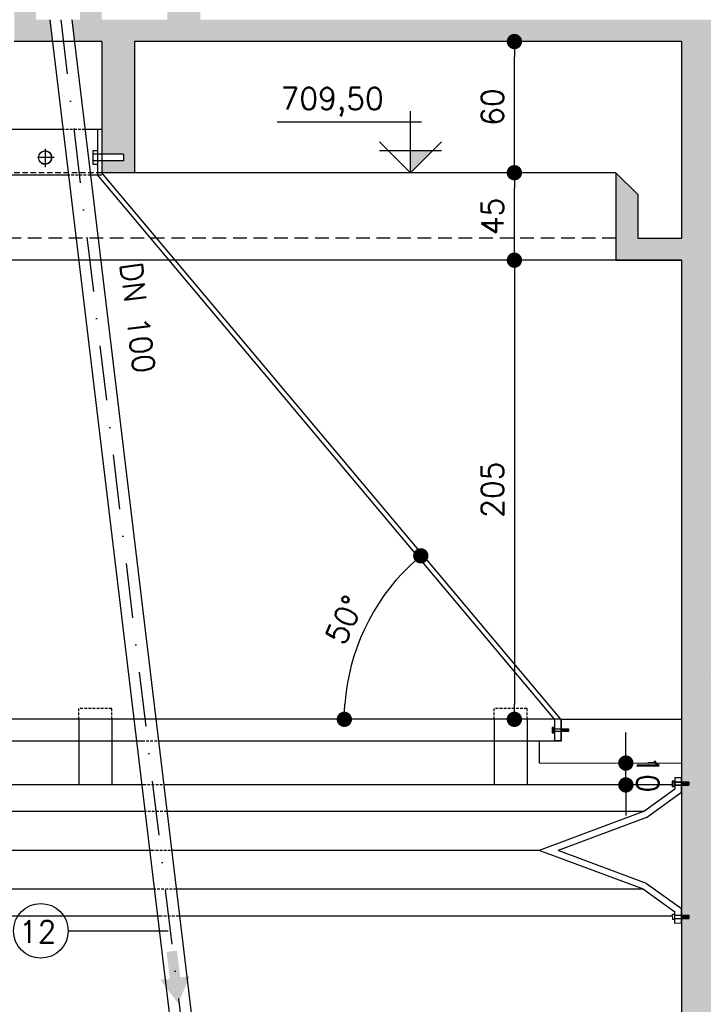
# Model space of a CAD drawing. Extents: x -5456 to -1251, y -1111 to 1859.
# Tile 14 of 24: x -3730 to -3417, y 906 to 1357. Entities that reach past the tile are written whole.
import ezdxf

# ---------------------------------------------------------------- set-up
doc = ezdxf.new("R2010")
doc.units = 0
doc.header["$LTSCALE"] = 10
doc.header["$MEASUREMENT"] = 0
for name, pattern in [('DASHDOT', [1, 0.5, -0.25, 0, -0.25]), ('HIDDEN', [0.375, 0.25, -0.125]), ('HIDDEN2', [0.1875, 0.125, -0.0625])]:
    doc.linetypes.add(name, pattern=pattern)
doc.layers.get('0').update_dxf_attribs({"linetype": 'CONTINUOUS'})
doc.layers.get('DEFPOINTS').update_dxf_attribs({"linetype": 'CONTINUOUS'})
for name, color, linetype in [('ELEVAÇÃO', 2, 'CONTINUOUS'), ('PAREDES', 5, 'CONTINUOUS'), ('PROJEÇAO', 9, 'HIDDEN')]:
    doc.layers.add(name, color=color, linetype=linetype)
doc.styles.add('ROMANS', font='romans.shx')
doc.dimstyles.new('DIM1', dxfattribs={"dimtxt": 10, "dimasz": 7, "dimexe": 10, "dimexo": 20, "dimgap": 5, "dimtad": 1, "dimdec": 0, "dimzin": 0, "dimdsep": 46, "dimtxsty": 'ROMANS', "dimblk": 'DOT', "dimblk1": 'DOT', "dimblk2": 'DOT', "dimsah": 1, "dimcen": 0, "dimclrd": 6, "dimclre": 6, "dimclrt": 2, "dimadec": 0, "dimazin": 0, "dimtfac": 1e-07, "dimtdec": 0, "dimtix": 1, "dimtmove": 2, "dimatfit": 3, "dimldrblk": 'DOT', "dimfxl": 0, "dimtolj": 1, "dimtzin": 0, "dimarcsym": 0})

# ---------------------------------------------------------------- blocks, each defined once
blk = doc.blocks.new('DOT')
at = {"color": 0, "linetype": 'ByBlock'}
blk.add_line((-0.5, 0), (-1, 0), dxfattribs=at)
at = {"color": 0, "linetype": 'ByBlock', "const_width": 0.5}
blk.add_lwpolyline([(-0.25, 0, 1), (0.25, 0, 1)], format="xyb", close=True, dxfattribs=at)
blk = doc.blocks.new('*D27')
at = {"layer": 'DEFPOINTS', "color": 0}
for p in [(-3476.98, 1356.6), (-3496.98, 1346.6), (-3350.77, 1346.6)]:
    blk.add_point(p, dxfattribs=at)
at = {"layer": 'PAREDES', "color": 9, "lineweight": -2}
for p, q in [((-3350.77, 1363.6), (-3350.77, 1370.6)), ((-3350.77, 1356.6), (-3350.77, 1346.6)), ((-3350.77, 1339.6), (-3350.77, 1332.6))]:
    blk.add_line(p, q, dxfattribs=at)
at = {"layer": 'PAREDES', "color": 9, "lineweight": -2, "xscale": 7, "yscale": 7, "zscale": 7}
for p, rotation in [((-3350.77, 1356.6), 270), ((-3350.77, 1346.6), 90)]:
    blk.add_blockref('DOT', p, dxfattribs=dict(at, rotation=rotation))
at = {"layer": 'PAREDES', "color": 3, "insert": (-3360.77, 1368.61), "char_height": 10, "attachment_point": 5, "rotation": 90, "style": 'ROMANS'}
blk.add_mtext('\\A1;15', dxfattribs=at)
blk = doc.blocks.new('_DOT')
at = {"color": 0, "linetype": 'ByBlock'}
blk.add_line((-0.5, 0), (-1, 0), dxfattribs=at)
at = {"color": 0, "linetype": 'ByBlock', "const_width": 0.5}
blk.add_lwpolyline([(-0.25, 0, 1), (0.25, 0, 1)], format="xyb", close=True, dxfattribs=at)
blk = doc.blocks.new('*D7')
at = {"color": 9, "lineweight": -2}
blk.add_arc((-3484.04, 1036.6), 97.49, 134.028, 175.8852, dxfattribs=at)
at = {"layer": 'DEFPOINTS', "color": 0}
for p in [(-3651.34, 1236.6), (-3565.44, 1090.26), (-4099.61, 1036.6), (-3487.95, 1036.6), (-3483.71, 1036.21)]:
    blk.add_point(p, dxfattribs=at)
at = {"color": 9, "lineweight": -2, "xscale": 7, "yscale": 7, "zscale": 7}
for p, rotation in [((-3546.59, 1111.38), 41.97064259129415), ((-3581.53, 1036.6), 267.9426135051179)]:
    blk.add_blockref('DOT', p, dxfattribs=dict(at, rotation=rotation))
at = {"color": 3, "insert": (-3581.42, 1082.11), "char_height": 10, "attachment_point": 5, "rotation": 64.9566, "style": 'ROMANS'}
blk.add_mtext('\\A1;50°', dxfattribs=at)
blk = doc.blocks.new('*D8')
at = {"color": 9, "lineweight": -2}
blk.add_arc((-4069.4, 1036.6), 89.33, 4.491, 47.3196, dxfattribs=at)
at = {"layer": 'DEFPOINTS', "color": 0}
for p in [(-3912.08, 1236.6), (-3984.1, 1063.12), (-4069.71, 1036.21), (-4065.47, 1036.6), (-3463.81, 1036.6)]:
    blk.add_point(p, dxfattribs=at)
at = {"color": 9, "lineweight": -2, "xscale": 7, "yscale": 7, "zscale": 7}
for p, rotation in [((-4014.17, 1106.81), 139.5651355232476), ((-3980.07, 1036.6), 272.2455062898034)]:
    blk.add_blockref('DOT', p, dxfattribs=dict(at, rotation=rotation))
at = {"color": 3, "insert": (-3980.05, 1080), "char_height": 10, "attachment_point": 5, "rotation": 295.9053, "style": 'ROMANS'}
blk.add_mtext('\\A1;52°', dxfattribs=at)
blk = doc.blocks.new('*D10')
at = {"color": 9, "lineweight": -2}
for p, q in [((-3477.41, 1246.6), (-3513.81, 1246.6)), ((-3503.81, 1239.6), (-3503.81, 1043.6)), ((-3492.38, 1036.6), (-3513.81, 1036.6))]:
    blk.add_line(p, q, dxfattribs=at)
at = {"layer": 'DEFPOINTS', "color": 0}
for p in [(-3457.41, 1246.6), (-3503.81, 1036.6), (-3472.38, 1036.6)]:
    blk.add_point(p, dxfattribs=at)
at = {"color": 9, "lineweight": -2, "xscale": 7, "yscale": 7, "zscale": 7}
for p, rotation in [((-3503.81, 1246.6), 90), ((-3503.81, 1036.6), 270)]:
    blk.add_blockref('DOT', p, dxfattribs=dict(at, rotation=rotation))
at = {"color": 3, "insert": (-3513.81, 1141.6), "char_height": 10, "attachment_point": 5, "rotation": 90, "style": 'ROMANS'}
blk.add_mtext('\\A1;205', dxfattribs=at)
blk = doc.blocks.new('*D11')
at = {"color": 9, "lineweight": -2}
for p, q in [((-3452.87, 1023.6), (-3452.87, 1030.6)), ((-3452.85, 1006.59), (-3452.86, 1016.6)), ((-3440.27, 1016.62), (-3442.86, 1016.62)), ((-3440.26, 1006.61), (-3442.85, 1006.6)), ((-3452.84, 999.59), (-3452.83, 992.59))]:
    blk.add_line(p, q, dxfattribs=at)
at = {"layer": 'DEFPOINTS', "color": 0}
for p in [(-3460.27, 1016.59), (-3452.86, 1016.6), (-3460.26, 1006.58)]:
    blk.add_point(p, dxfattribs=at)
at = {"color": 9, "lineweight": -2, "xscale": 7, "yscale": 7, "zscale": 7}
for p, rotation in [((-3452.86, 1016.6), 270.0686911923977), ((-3452.85, 1006.59), 90.06869119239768)]:
    blk.add_blockref('DOT', p, dxfattribs=dict(at, rotation=rotation))
at = {"color": 3, "insert": (-3442.85, 1011.61), "char_height": 10, "attachment_point": 5, "rotation": 270.0687, "style": 'ROMANS'}
blk.add_mtext('\\A1;10', dxfattribs=at)
blk = doc.blocks.new('*D57')
at = {"color": 9, "lineweight": -2}
for p, q in [((-3647.41, 1451.6), (-3647.41, 1482.98)), ((-3427.41, 1366.6), (-3427.41, 1482.98)), ((-3640.41, 1472.98), (-3434.41, 1472.98))]:
    blk.add_line(p, q, dxfattribs=at)
at = {"layer": 'DEFPOINTS', "color": 0}
for p in [(-3427.41, 1472.98), (-3647.41, 1431.6), (-3427.41, 1346.6)]:
    blk.add_point(p, dxfattribs=at)
at = {"color": 9, "lineweight": -2, "xscale": 7, "yscale": 7, "zscale": 7, "rotation": 180}
blk.add_blockref('DOT', (-3647.41, 1472.98), dxfattribs=at)
at = {"color": 9, "lineweight": -2, "xscale": 7, "yscale": 7, "zscale": 7}
blk.add_blockref('DOT', (-3427.41, 1472.98), dxfattribs=at)
at = {"color": 3, "insert": (-3537.41, 1482.98), "char_height": 10, "attachment_point": 5, "style": 'ROMANS'}
blk.add_mtext('\\A1;220', dxfattribs=at)
blk = doc.blocks.new('*D9')
at = {"color": 9, "lineweight": -2}
for p, q in [((-3447.41, 1346.6), (-3513.81, 1346.6)), ((-3503.81, 1293.6), (-3503.81, 1339.6)), ((-3477.41, 1286.6), (-3513.81, 1286.6))]:
    blk.add_line(p, q, dxfattribs=at)
at = {"layer": 'DEFPOINTS', "color": 0}
for p in [(-3503.81, 1346.6), (-3427.41, 1346.6), (-3457.41, 1286.6)]:
    blk.add_point(p, dxfattribs=at)
at = {"color": 9, "lineweight": -2, "xscale": 7, "yscale": 7, "zscale": 7}
for p, rotation in [((-3503.81, 1346.6), 90), ((-3503.81, 1286.6), 270)]:
    blk.add_blockref('DOT', p, dxfattribs=dict(at, rotation=rotation))
at = {"color": 3, "insert": (-3513.81, 1316.6), "char_height": 10, "attachment_point": 5, "rotation": 90, "style": 'ROMANS'}
blk.add_mtext('\\A1;60', dxfattribs=at)
blk = doc.blocks.new('*D12')
at = {"color": 9, "lineweight": -2}
for p, q in [((-3477.41, 1286.6), (-3513.81, 1286.6)), ((-3503.81, 1253.6), (-3503.81, 1279.6)), ((-3477.41, 1246.6), (-3513.81, 1246.6))]:
    blk.add_line(p, q, dxfattribs=at)
at = {"layer": 'DEFPOINTS', "color": 0}
for p in [(-3503.81, 1286.6), (-3457.41, 1286.6), (-3457.41, 1246.6)]:
    blk.add_point(p, dxfattribs=at)
at = {"color": 9, "lineweight": -2, "xscale": 7, "yscale": 7, "zscale": 7}
for p, rotation in [((-3503.81, 1286.6), 90), ((-3503.81, 1246.6), 270)]:
    blk.add_blockref('DOT', p, dxfattribs=dict(at, rotation=rotation))
at = {"color": 3, "insert": (-3513.81, 1266.6), "char_height": 10, "attachment_point": 5, "rotation": 90, "style": 'ROMANS'}
blk.add_mtext('\\A1;45', dxfattribs=at)
blk = doc.blocks.new('*D54')
at = {"color": 9, "lineweight": -2}
for p, q in [((-3872.41, 1362.82), (-3872.41, 1459.69)), ((-3682.41, 1362.82), (-3682.41, 1459.69)), ((-3689.41, 1449.69), (-3865.41, 1449.69))]:
    blk.add_line(p, q, dxfattribs=at)
at = {"layer": 'DEFPOINTS', "color": 0}
for p in [(-3872.41, 1449.69), (-3872.41, 1342.82), (-3682.41, 1342.82)]:
    blk.add_point(p, dxfattribs=at)
at = {"color": 9, "lineweight": -2, "xscale": 7, "yscale": 7, "zscale": 7, "rotation": 180}
blk.add_blockref('DOT', (-3872.41, 1449.69), dxfattribs=at)
at = {"color": 9, "lineweight": -2, "xscale": 7, "yscale": 7, "zscale": 7}
blk.add_blockref('DOT', (-3682.41, 1449.69), dxfattribs=at)
at = {"color": 3, "insert": (-3777.41, 1459.69), "char_height": 10, "attachment_point": 5, "style": 'ROMANS'}
blk.add_mtext('\\A1;190', dxfattribs=at)
blk = doc.blocks.new('*D187')
at = {"color": 9, "lineweight": -2}
for p, q in [((-3427.41, 1366.6), (-3427.41, 1482.98)), ((-3407.41, 1366.6), (-3407.41, 1482.98)), ((-3434.41, 1472.98), (-3441.41, 1472.98)), ((-3407.41, 1472.98), (-3427.41, 1472.98)), ((-3400.41, 1472.98), (-3393.41, 1472.98))]:
    blk.add_line(p, q, dxfattribs=at)
at = {"layer": 'DEFPOINTS', "color": 0}
for p in [(-3427.41, 1472.98), (-3427.41, 1346.6), (-3407.41, 1346.6)]:
    blk.add_point(p, dxfattribs=at)
at = {"color": 9, "lineweight": -2, "xscale": 7, "yscale": 7, "zscale": 7}
blk.add_blockref('DOT', (-3427.41, 1472.98), dxfattribs=at)
at = {"color": 9, "lineweight": -2, "xscale": 7, "yscale": 7, "zscale": 7, "rotation": 180}
blk.add_blockref('DOT', (-3407.41, 1472.98), dxfattribs=at)
at = {"color": 3, "insert": (-3417.41, 1482.98), "char_height": 10, "attachment_point": 5, "style": 'ROMANS'}
blk.add_mtext('\\A1;30', dxfattribs=at)

msp = doc.modelspace()

# ---------------------------------------------------------------- hatches: boundary and pattern name
h = msp.add_hatch()
h.set_pattern_fill('AR-CONC', color=9, scale=3, style=0)
h.set_pattern_definition([(130, (-8342.223, -3316.469), (-21.517805, -1.882564), [2.25, -24.75]), (185, (-8342.223, -3316.469), (4.16254, 22.565764), [1.8, -19.8]), (79.5486, (-8344.016, -3316.625), (-17.35528, 20.683186), [1.912206, -21.03426]), (133.8158, (-8342.223, -3310.469), (-32.01723, -4.96557), [3.375, -37.125]), (83.3644, (-8344.89, -3310.882), (-28.03988, 29.22354), [2.86831, -31.55139]), (188.8158, (-8342.223, -3310.47), (-28.03986, 29.22356), [2.7, -29.7]), (159, (-8345.223, -3311.969), (-17.90721, -12.078567), [2.25, -24.75]), (214, (-8345.223, -3311.969), (-7.29946, 21.7545), [1.8, -19.8]), (108.5486, (-8346.716, -3312.975), (-25.20668, 9.675915), [1.912206, -21.03426]), (142.5, (-8342.223, -3316.4686), (-0.364796, 9.986816), [0, -19.56, 0, -20.1, 0, -19.875]), (172.5, (-8342.223, -3316.469), (-7.892086, 11.832351), [0, -11.46, 0, -19.11, 0, -7.575]), (212.5, (-8335.533, -3316.469), (-16.014673, -0.676646), [0, -7.5, 0, -23.4, 0, -31.05]), (222.5, (-8332.533, -3316.469), (-17.495585, 3.00315), [0, -9.75, 0, -15.54, 0, -22.05])])
h.paths.add_polyline_path([(-4867.41, 1346.6), (-4847.41, 1346.6), (-4847.41, 1286.6), (-4867.41, 1286.6)], flags=16)
h.paths.add_polyline_path([(-4867.41, 1266.6), (-4867.41, 1286.6), (-4847.41, 1286.6), (-4847.41, 1256.6), (-4827.41, 1256.6), (-4827.41, 1276.6), (-4817.41, 1286.6), (-4817.41, 1246.6), (-4847.41, 1246.6), (-4847.41, 1201.92), (-4847.41, 1036.6), (-4867.41, 1036.6)], flags=17)
h.paths.add_polyline_path([(-4867.41, 1036.6), (-4847.86, 1036.6), (-4847.86, 1036.6), (-4847.86, 1036.6), (-4847.41, 1036.6), (-4847.41, 1007.79), (-4851.01, 1007.79), (-4851.01, 1006.43), (-4847.41, 1006.43), (-4847.41, 1002.77), (-4847.41, 946.65), (-4850.94, 946.64), (-4850.94, 945.28), (-4847.41, 945.29), (-4847.41, 943.18), (-4847.41, 866.6), (-4867.41, 866.6)], flags=17)
h.paths.add_polyline_path([(-4867.41, 866.6), (-4847.41, 866.6), (-4847.41, 831.6), (-4867.41, 831.6)], flags=17)
h.paths.add_polyline_path([(-4867.41, 831.6), (-4847.41, 831.6), (-4847.41, 706.6), (-4867.41, 706.6)], flags=17)
h.paths.add_polyline_path([(-4867.41, 706.6), (-4847.41, 706.6), (-4847.41, 646.6), (-4651.65, 646.6), (-4651.65, 642.32), (-4650.15, 642.32), (-4650.15, 646.6), (-4498.32, 646.6), (-4498.32, 642.32), (-4496.82, 642.32), (-4496.82, 646.6), (-4344.67, 646.6), (-4344.67, 642.32), (-4343.17, 642.32), (-4343.17, 646.6), (-4147.41, 646.6), (-4147.41, 945.55), (-4143.91, 945.56), (-4143.92, 946.91), (-4147.41, 946.9), (-4147.41, 1006.43), (-4144.08, 1006.43), (-4144.08, 1007.79), (-4147.41, 1007.79), (-4147.41, 1246.6), (-4177.41, 1246.6), (-4177.41, 1286.6), (-4167.41, 1276.6), (-4167.41, 1256.6), (-4147.41, 1256.6), (-4147.41, 1346.6), (-4376.74, 1346.6), (-4367.41, 1365.74), (-4367.41, 1356.6), (-3907.41, 1356.6), (-3907.41, 1401.6), (-3907.41, 1411.6), (-3897.41, 1411.6), (-3897.41, 1407.6), (-3892.41, 1407.6), (-3892.41, 1356.6), (-3862.41, 1356.6), (-3862.41, 1376.6), (-3852.41, 1366.6), (-3852.41, 1356.6), (-3848.69, 1356.6), (-3849.89, 1346.6), (-3862.41, 1346.6), (-3862.41, 1295.04), (-3872.33, 1295.04), (-3872.33, 1292.04), (-3862.41, 1292.04), (-3862.41, 1286.6), (-3877.41, 1286.6), (-3877.41, 1346.6), (-4127.41, 1346.6), (-4127.41, 1256.6), (-4107.41, 1256.6), (-4107.41, 1276.6), (-4097.41, 1286.6), (-4097.41, 1246.6), (-4127.41, 1246.6), (-4127.41, 1007.79), (-4131.01, 1007.79), (-4131.01, 1006.43), (-4127.41, 1006.43), (-4127.41, 950.25), (-4127.51, 950.18), (-4127.51, 946.65), (-4130.94, 946.64), (-4130.94, 945.28), (-4127.5, 945.29), (-4127.5, 943.18), (-4127.41, 943.18), (-4127.41, 646.6), (-3931.65, 646.6), (-3931.65, 642.32), (-3930.15, 642.32), (-3930.15, 646.6), (-3778.32, 646.6), (-3778.32, 642.32), (-3776.82, 642.32), (-3776.82, 646.6), (-3665.4, 646.6, 0.132437), (-3657.33, 634.35), (-3660.49, 626.6), (-4867.41, 626.6)])
h.paths.add_polyline_path([(-3611.88, 646.6), (-3427.41, 646.6), (-3427.41, 936.77), (-3407.41, 919.48), (-3407.41, 626.6), (-3660.49, 626.6), (-3657.33, 634.35, 0.538906)])
h.paths.add_polyline_path([(-3427.41, 992.76, 0.208186), (-3407.41, 1019.93), (-3407.41, 919.48), (-3427.41, 936.77), (-3427.41, 945.55), (-3423.97, 945.56), (-3423.98, 946.91), (-3427.41, 946.9)])
h.paths.add_polyline_path([(-3427.41, 1065.88, -0.208186), (-3407.41, 1038.71), (-3407.41, 1019.93, -0.208186), (-3427.41, 992.76), (-3427.41, 1006.43), (-3424.27, 1006.43), (-3424.27, 1007.79), (-3427.41, 1007.79)])
h.paths.add_polyline_path([(-3407.41, 1083.57), (-3407.41, 1038.71, 0.137731), (-3418.33, 1058.79)])
h.paths.add_polyline_path([(-3427.41, 1246.6), (-3457.41, 1246.6), (-3457.41, 1286.6), (-3447.41, 1276.6), (-3447.41, 1256.6), (-3427.41, 1256.6), (-3427.41, 1346.6), (-3520.23, 1346.6), (-3518.08, 1356.6), (-3407.41, 1356.6), (-3407.41, 1083.57), (-3418.33, 1058.79, 0.06849), (-3427.41, 1065.88)])
h.paths.add_polyline_path([(-3647.41, 1367.17), (-3647.41, 1356.6), (-3518.08, 1356.6), (-3520.23, 1346.6), (-3657.15, 1346.6)])
h.paths.add_polyline_path([(-3662.41, 1407.6), (-3657.41, 1407.6), (-3657.41, 1411.6), (-3647.41, 1411.6), (-3647.41, 1401.6), (-3647.41, 1367.17), (-3657.15, 1346.6), (-3677.41, 1346.6), (-3677.41, 1320.46, 0.135637), (-3692.41, 1321.04), (-3692.41, 1346.6), (-3704.94, 1346.6), (-3706.14, 1356.6), (-3702.41, 1356.6), (-3702.41, 1366.6), (-3692.41, 1376.6), (-3692.41, 1356.6), (-3662.41, 1356.6)])
h.paths.add_polyline_path([(-3692.41, 1321.04, -0.135637), (-3677.41, 1320.46), (-3677.41, 1286.6), (-3692.41, 1286.6), (-3692.41, 1292.04), (-3682.49, 1292.04), (-3682.49, 1295.04), (-3692.41, 1295.04)], flags=17)
h.paths.add_polyline_path([(-3732.41, 1407.6), (-3722.41, 1407.6), (-3722.41, 1356.6), (-3732.41, 1356.6)], flags=16)
h.paths.add_polyline_path([(-3732.41, 1356.6), (-3722.41, 1356.6), (-3716.21, 1356.6), (-3715.01, 1346.6), (-3732.41, 1346.6)], flags=16)
h.paths.add_polyline_path([(-3832.41, 1407.6), (-3822.41, 1407.6), (-3822.41, 1356.6), (-3832.41, 1356.6)], flags=16)
h.paths.add_polyline_path([(-3838.61, 1356.6), (-3832.41, 1356.6), (-3822.41, 1356.6), (-3822.41, 1346.6), (-3839.82, 1346.6)], flags=16)
h.paths.add_polyline_path([(-4382.41, 1407.6), (-4377.41, 1407.6), (-4377.41, 1411.6), (-4367.41, 1411.6), (-4367.41, 1401.6), (-4367.41, 1365.74), (-4376.74, 1346.6), (-4397.41, 1346.6), (-4397.41, 1320.46, 0.135637), (-4412.41, 1321.04), (-4412.41, 1346.6), (-4424.94, 1346.6), (-4426.14, 1356.6), (-4422.41, 1356.6), (-4422.41, 1366.6), (-4412.41, 1376.6), (-4412.41, 1356.6), (-4382.41, 1356.6)], flags=17)
h.paths.add_polyline_path([(-4412.41, 1321.04, -0.135637), (-4397.41, 1320.46), (-4397.41, 1286.6), (-4412.41, 1286.6), (-4412.41, 1292.04), (-4402.49, 1292.04), (-4402.49, 1295.04), (-4412.41, 1295.04)], flags=17)
h.paths.add_polyline_path([(-4452.41, 1407.6), (-4442.41, 1407.6), (-4442.41, 1356.6), (-4452.41, 1356.6)], flags=17)
h.paths.add_polyline_path([(-4452.41, 1356.6), (-4442.41, 1356.6), (-4436.21, 1356.6), (-4435.01, 1346.6), (-4452.41, 1346.6)], flags=17)
h.paths.add_polyline_path([(-4552.41, 1407.6), (-4542.41, 1407.6), (-4542.41, 1356.6), (-4552.41, 1356.6)], flags=17)
h.paths.add_polyline_path([(-4597.41, 1346.6), (-4847.41, 1346.6), (-4867.41, 1346.6), (-4867.41, 1356.6), (-4627.41, 1356.6), (-4627.41, 1401.6), (-4627.41, 1411.6), (-4617.41, 1411.6), (-4617.41, 1407.6), (-4612.41, 1407.6), (-4612.41, 1356.6), (-4582.41, 1356.6), (-4582.41, 1376.6), (-4572.41, 1366.6), (-4572.41, 1356.6), (-4568.69, 1356.6), (-4569.89, 1346.6), (-4582.41, 1346.6), (-4582.41, 1295.04), (-4592.33, 1295.04), (-4592.33, 1292.04), (-4582.41, 1292.04), (-4582.41, 1286.6), (-4597.41, 1286.6)], flags=17)
h.paths.add_polyline_path([(-4558.61, 1356.6), (-4552.41, 1356.6), (-4542.41, 1356.6), (-4542.41, 1346.6), (-4559.82, 1346.6)], flags=17)
h.paths.add_polyline_path([(-4014.74, 1341.72), (-4014.74, 1361.48), (-4029.74, 1361.48), (-4029.74, 1341.72)], flags=25)
at = {"linetype": 'Continuous'}
msp.add_hatch(color=1, dxfattribs=at).paths.add_polyline_path([(-3661.28, 917.98), (-3665.63, 917.44), (-3657.45, 906.61), (-3652.16, 919.11), (-3656.51, 918.57), (-3658.03, 930.8), (-3662.79, 930.21)])
at = {"layer": 'ELEVAÇÃO'}
msp.add_hatch(color=256, dxfattribs=at).paths.add_polyline_path([(-3551.26, 1296.75), (-3541.12, 1296.75), (-3551.26, 1286.6)])

# ---------------------------------------------------------------- linework, layer by layer
at = {"color": 3}
for p, q in [((-3716.21, 1356.6), (-3647.16, 782.02)), ((-3706.14, 1356.57), (-3637.23, 783.21)), ((-3692.41, 1306.4), (-3695.41, 1306.4)), ((-3694.41, 1306.4), (-3694.41, 1285.63)), ((-3485.42, 1036.6), (-3694.41, 1285.63)), ((-3482.6, 1036.6), (-3692.41, 1286.6)), ((-3485.42, 1036.6), (-3485.42, 1026.77)), ((-3482.6, 1036.6), (-3482.6, 1026.77)), ((-3482.6, 1036.6), (-3427.41, 1036.6)), ((-3482.41, 1036.6), (-3482.43, 1026.6)), ((-3492.43, 1026.6), (-3492.44, 1016.66)), ((-3482.43, 1026.6), (-3492.43, 1026.6)), ((-3482.6, 1026.77), (-3485.42, 1026.77)), ((-3492.44, 1016.68), (-3427.41, 1016.6)), ((-3427.41, 1009.89), (-3430.41, 1009.89)), ((-3430.41, 1009.89), (-3430.41, 1004.88)), ((-3427.41, 1003.35), (-3427.41, 1009.89)), ((-3444.82, 994.4), (-3430.41, 1004.88)), ((-3672.68, 994.4), (-3772.86, 994.4)), ((-3444.82, 994.4), (-3662.61, 994.4)), ((-3668.41, 958.89), (-3772.86, 958.89)), ((-3444.82, 958.89), (-3658.34, 958.89)), ((-3430.41, 943.43), (-3430.42, 948.5)), ((-3427.41, 943.44), (-3427.41, 950.03)), ((-3430.41, 943.43), (-3427.41, 943.44))]:
    msp.add_line(p, q, dxfattribs=at)
at = {"color": 9, "linetype": 'DASHDOT', "ltscale": 5}
msp.add_line((-3711.17, 1356.58), (-3631.43, 692.88), dxfattribs=at)
at = {"color": 5}
for p, q in [((-3692.41, 1346.6), (-3732.41, 1346.6)), ((-3692.41, 1346.6), (-3692.41, 1286.6)), ((-3427.41, 1346.6), (-3677.41, 1346.6)), ((-3677.41, 1346.6), (-3677.41, 1286.6)), ((-3677.41, 1286.6), (-3692.41, 1286.6))]:
    msp.add_line(p, q, dxfattribs=at)
at = {"color": 5, "linetype": 'Continuous'}
for p, q in [((-3427.41, 1346.6), (-3427.41, 1256.6)), ((-3447.41, 1276.6), (-3457.41, 1286.6)), ((-3447.41, 1276.6), (-3457.41, 1286.6)), ((-3457.41, 1286.6), (-3457.41, 1246.6)), ((-3447.41, 1276.6), (-3447.41, 1256.6)), ((-3447.41, 1256.6), (-3427.41, 1256.6)), ((-3457.41, 1246.6), (-3427.41, 1246.6)), ((-3427.41, 1246.6), (-3427.41, 646.6))]:
    msp.add_line(p, q, dxfattribs=at)
at = {"color": 7}
for p, q in [((-3710.18, 1306.4), (-3772.41, 1306.4)), ((-3692.41, 1306.4), (-3700.11, 1306.4)), ((-3694.41, 1295.04), (-3696.45, 1295.04)), ((-3682.49, 1295.04), (-3694.41, 1295.04)), ((-3682.49, 1295.04), (-3682.49, 1292.04)), ((-3694.41, 1292.04), (-3696.45, 1292.04)), ((-3682.49, 1292.04), (-3694.41, 1292.04)), ((-3707.66, 1285.49), (-3772.41, 1285.49)), ((-3692.41, 1285.49), (-3697.59, 1285.49)), ((-3457.41, 1286.6), (-3677.41, 1286.6)), ((-3457.41, 1246.6), (-4097.41, 1246.6)), ((-3482.6, 1036.6), (-4069.41, 1036.6)), ((-3702.86, 1036.6), (-3702.86, 1006.6)), ((-3687.86, 1036.6), (-3687.86, 1006.6)), ((-3513.04, 1036.6), (-3513.04, 1006.6)), ((-3498.04, 1036.6), (-3498.04, 1006.6)), ((-3481.81, 1030.97), (-3481.81, 1032.32)), ((-3481.52, 1030.97), (-3481.52, 1032.32)), ((-3481.52, 1030.97), (-3481.52, 1032.32)), ((-3481.24, 1030.97), (-3481.24, 1032.32)), ((-3481.24, 1030.97), (-3481.24, 1032.32)), ((-3480.95, 1030.97), (-3480.95, 1032.32)), ((-3480.95, 1030.97), (-3480.95, 1032.32)), ((-3480.66, 1030.97), (-3480.66, 1032.32)), ((-3480.66, 1030.97), (-3480.66, 1032.32)), ((-3480.37, 1030.97), (-3480.37, 1032.32)), ((-3480.37, 1030.97), (-3480.37, 1032.32)), ((-3480.08, 1030.97), (-3480.08, 1032.32)), ((-3480.08, 1030.97), (-3480.08, 1032.32)), ((-3479.79, 1030.97), (-3479.79, 1032.32)), ((-3479.79, 1030.97), (-3479.79, 1032.32)), ((-3479.5, 1030.97), (-3479.5, 1032.32)), ((-3479.5, 1030.97), (-3479.5, 1032.32)), ((-3479.21, 1030.97), (-3479.21, 1032.32)), ((-3675.32, 1026.6), (-3772.86, 1026.6)), ((-3492.43, 1026.6), (-3665.24, 1026.6)), ((-3672.84, 1006.6), (-3772.86, 1006.6)), ((-3687.86, 1006.6), (-3702.86, 1006.6)), ((-3431.63, 1006.6), (-3662.76, 1006.6)), ((-3498.04, 1006.6), (-3513.04, 1006.6)), ((-3426.86, 1006.43), (-3426.86, 1007.79)), ((-3426.57, 1006.43), (-3426.57, 1007.79)), ((-3426.57, 1006.43), (-3426.57, 1007.79)), ((-3426.29, 1006.43), (-3426.29, 1007.79)), ((-3426.29, 1006.43), (-3426.29, 1007.79)), ((-3426, 1006.43), (-3426, 1007.79)), ((-3426, 1006.43), (-3426, 1007.79)), ((-3425.71, 1006.43), (-3425.71, 1007.79)), ((-3425.71, 1006.43), (-3425.71, 1007.79)), ((-3425.42, 1006.43), (-3425.42, 1007.79)), ((-3425.42, 1006.43), (-3425.42, 1007.79)), ((-3425.13, 1006.43), (-3425.13, 1007.79)), ((-3425.13, 1006.43), (-3425.13, 1007.79)), ((-3424.84, 1006.43), (-3424.84, 1007.79)), ((-3424.84, 1006.43), (-3424.84, 1007.79)), ((-3424.55, 1006.43), (-3424.55, 1007.79)), ((-3424.55, 1006.43), (-3424.55, 1007.79)), ((-3424.26, 1006.43), (-3424.26, 1007.79)), ((-3669.12, 976.6), (-3772.86, 976.6)), ((-3492.41, 976.6), (-3659.04, 976.6)), ((-3665.4, 946.6), (-3772.86, 946.6)), ((-3431.46, 946.6), (-3655.32, 946.6)), ((-3426.7, 945.56), (-3426.7, 946.91)), ((-3426.41, 945.56), (-3426.41, 946.91)), ((-3426.41, 945.56), (-3426.41, 946.91)), ((-3426.12, 945.56), (-3426.12, 946.91)), ((-3426.12, 945.56), (-3426.12, 946.91)), ((-3425.83, 945.56), (-3425.83, 946.91)), ((-3425.83, 945.56), (-3425.83, 946.91)), ((-3425.54, 945.56), (-3425.54, 946.91)), ((-3425.54, 945.56), (-3425.54, 946.91)), ((-3425.25, 945.56), (-3425.25, 946.91)), ((-3425.25, 945.56), (-3425.25, 946.91)), ((-3424.97, 945.56), (-3424.97, 946.91)), ((-3424.97, 945.56), (-3424.97, 946.91)), ((-3424.68, 945.56), (-3424.68, 946.91)), ((-3424.68, 945.56), (-3424.68, 946.91)), ((-3424.39, 945.56), (-3424.39, 946.91)), ((-3424.39, 945.56), (-3424.39, 946.91)), ((-3424.1, 945.56), (-3424.1, 946.91))]:
    msp.add_line(p, q, dxfattribs=at)
at = {"color": 7, "linetype": 'HIDDEN2'}
for p, q in [((-3700.11, 1306.4), (-3710.18, 1306.4)), ((-3697.59, 1285.49), (-3707.66, 1285.49)), ((-3702.86, 1036.6), (-3702.86, 1041.6)), ((-3687.86, 1041.6), (-3702.86, 1041.6)), ((-3687.86, 1036.6), (-3687.86, 1041.6)), ((-3687.86, 1036.6), (-3687.86, 1041.6)), ((-3498.04, 1041.6), (-3513.04, 1041.6)), ((-3513.04, 1036.6), (-3513.04, 1041.6)), ((-3498.04, 1036.6), (-3498.04, 1041.6)), ((-3665.24, 1026.6), (-3675.32, 1026.6)), ((-3674.06, 1026.6), (-3674.37, 1026.6)), ((-3662.76, 1006.6), (-3672.84, 1006.6)), ((-3659.04, 976.6), (-3669.12, 976.6)), ((-3655.32, 946.6), (-3665.4, 946.6))]:
    msp.add_line(p, q, dxfattribs=at)
at = {"color": 9}
for p, q in [((-3718.27, 1297.5), (-3718.27, 1289.16)), ((-3714.12, 1293.54), (-3721.72, 1293.54)), ((-3707.77, 939.85), (-3662, 939.85))]:
    msp.add_line(p, q, dxfattribs=at)
at = {"color": 7, "linetype": 'HIDDEN'}
msp.add_line((-3692.41, 1286.6), (-3862.41, 1286.6), dxfattribs=at)
at = {"color": 3, "linetype": 'Continuous'}
for p, q in [((-3443.39, 991.73), (-3427.41, 1003.35)), ((-3444.82, 994.4), (-3492.41, 976.6)), ((-3443.39, 991.73), (-3483.83, 976.61)), ((-3444.78, 958.89), (-3492.41, 976.6)), ((-3443.35, 961.56), (-3483.83, 976.61)), ((-3443.35, 961.56), (-3427.41, 950.03)), ((-3444.78, 958.89), (-3430.42, 948.5))]:
    msp.add_line(p, q, dxfattribs=at)
at = {"color": 3, "linetype": 'HIDDEN2'}
for p, q in [((-3662.61, 994.4), (-3672.68, 994.4)), ((-3658.34, 958.89), (-3668.41, 958.89))]:
    msp.add_line(p, q, dxfattribs=at)
at = {"color": 7}
msp.add_lwpolyline([(-3694.41, 1296.54), (-3696.45, 1296.54), (-3696.45, 1290.54), (-3694.41, 1290.54)], dxfattribs=at)
for points in [[(-3485.8, 1032.83), (-3486.57, 1032.83), (-3486.57, 1030.37), (-3485.8, 1030.37)], [(-3485.8, 1032.32), (-3479.03, 1032.32), (-3479.03, 1030.97), (-3485.8, 1030.97)], [(-3430.85, 1008.29), (-3431.63, 1008.29), (-3431.63, 1005.84), (-3430.85, 1005.84)], [(-3424.08, 1007.79), (-3430.85, 1007.79), (-3430.85, 1006.43), (-3424.08, 1006.43)], [(-3430.85, 1007.79), (-3424.08, 1007.79), (-3424.08, 1006.43), (-3430.85, 1006.43)], [(-3430.69, 945.03), (-3431.46, 945.03), (-3431.47, 947.49), (-3430.69, 947.49)], [(-3430.69, 945.54), (-3423.91, 945.56), (-3423.92, 946.91), (-3430.69, 946.9)]]:
    msp.add_lwpolyline(points, close=True, dxfattribs=at)
at = {"color": 3}
msp.add_circle((-3718.27, 1293.54), 3, dxfattribs=at)
at = {"color": 9}
msp.add_circle((-3720.27, 939.85), 12.5, dxfattribs=at)
at = {"color": 3, "linetype": 'Continuous'}
msp.add_arc((-3718.27, 1293.54), 3, 231.7508, 142.3744, dxfattribs=at)
at = {"layer": 'ELEVAÇÃO', "color": 3, "linetype": 'Continuous'}
for p, q in [((-3551.26, 1286.6), (-3551.26, 1314.72)), ((-3546.26, 1309.72), (-3612.31, 1309.72)), ((-3551.26, 1286.6), (-3565.4, 1300.75)), ((-3551.26, 1286.6), (-3537.12, 1300.75)), ((-3565.4, 1296.75), (-3537.12, 1296.75))]:
    msp.add_line(p, q, dxfattribs=at)
at = {"layer": 'PAREDES', "linetype": 'Continuous'}
msp.add_line((-3427.41, 1246.6), (-3457.41, 1246.6), dxfattribs=at)
at = {"layer": 'PROJEÇAO', "ltscale": 2.5}
msp.add_line((-3457.41, 1256.6), (-4097.41, 1256.6), dxfattribs=at)

# ---------------------------------------------------------------- texts
at = {"color": 3, "style": 'ROMANS'}
msp.add_text('709,50', height=10, dxfattribs=at).set_placement((-3610.65, 1315.52))
msp.add_text('DN 100 ', height=10, rotation=277.0626, dxfattribs=at).set_placement((-3684.12, 1245.02))
at = {"color": 2, "style": 'ROMANS'}
msp.add_text('12', height=10, dxfattribs=at).set_placement((-3730.28, 934.43))

# ---------------------------------------------------------------- dimensions: what is measured, and where the dimension line sits
at = {"color": 2}
for base, p1, p2, angle, picture, middle in [((-3427.41, 1472.98), (-3647.41, 1431.6), (-3427.41, 1346.6), 180, '*D57', (-3537.41, 1482.98)), ((-3872.41, 1449.69), (-3682.41, 1342.82), (-3872.41, 1342.82), 180, '*D54', (-3777.41, 1459.69)), ((-3503.81, 1346.6), (-3457.41, 1286.6), (-3427.41, 1346.6), 90, '*D9', (-3513.81, 1316.6))]:
    dim = msp.add_linear_dim(base=base, p1=p1, p2=p2, angle=angle, dimstyle='DIM1', override={"dimclrd": 9, "dimclre": 9, "dimclrt": 3}, dxfattribs=at)
    dim.commit()
    dim.dimension.update_dxf_attribs({"geometry": picture, "text_midpoint": middle})
dim = msp.add_linear_dim(base=(-3427.41, 1472.98), p1=(-3407.41, 1346.6), p2=(-3427.41, 1346.6), text='30', dimstyle='DIM1', override={"dimclrd": 9, "dimclre": 9, "dimclrt": 3}, dxfattribs=at)
dim.commit()
dim.dimension.update_dxf_attribs({"geometry": '*D187', "text_midpoint": (-3417.41, 1482.98)})
for base, p2, text, picture, middle in [((-3503.81, 1286.6), (-3457.41, 1286.6), '45', '*D12', (-3513.81, 1266.6)), ((-3503.81, 1036.6), (-3472.38, 1036.6), '205', '*D10', (-3513.81, 1141.6))]:
    dim = msp.add_linear_dim(base=base, p1=(-3457.41, 1246.6), p2=p2, angle=90, text=text, dimstyle='DIM1', override={"dimclrd": 9, "dimclre": 9, "dimclrt": 3}, dxfattribs=at)
    dim.commit()
    dim.dimension.update_dxf_attribs({"geometry": picture, "text_midpoint": middle})
for base, line1, line2, picture, middle in [((-3565.44, 1090.26), ((-3483.71, 1036.21), (-3651.34, 1236.6)), ((-4099.61, 1036.6), (-3487.95, 1036.6)), '*D7', (-3581.42, 1082.11)), ((-3984.1, 1063.12), ((-4069.71, 1036.21), (-3912.08, 1236.6)), ((-3463.81, 1036.6), (-4065.47, 1036.6)), '*D8', (-3980.05, 1080))]:
    dim = msp.add_angular_dim_2l(base=base, line1=line1, line2=line2, dimstyle='DIM1', override={"dimclrd": 9, "dimclre": 9, "dimclrt": 3}, dxfattribs=at)
    dim.commit()
    dim.dimension.update_dxf_attribs({"geometry": picture, "text_midpoint": middle})
dim = msp.add_aligned_dim(p1=(-3460.26, 1006.58), p2=(-3460.27, 1016.59), distance=-7.41, dimstyle='DIM1', override={"dimclrd": 9, "dimclre": 9, "dimclrt": 3}, dxfattribs=at)
dim.commit()
dim.dimension.update_dxf_attribs({"geometry": '*D11', "text_midpoint": (-3442.85, 1011.61)})
at = {"layer": 'PAREDES'}
dim = msp.add_linear_dim(base=(-3350.77, 1346.6), p1=(-3476.98, 1356.6), p2=(-3496.98, 1346.6), angle=90, text='15', dimstyle='DIM1', override={"dimse1": 1, "dimse2": 1, "dimclrd": 9, "dimclrt": 3}, dxfattribs=at)
dim.commit()
dim.dimension.update_dxf_attribs({"geometry": '*D27', "text_midpoint": (-3360.77, 1368.61), "dimtype": 160})

doc.saveas('drawing.dxf')
